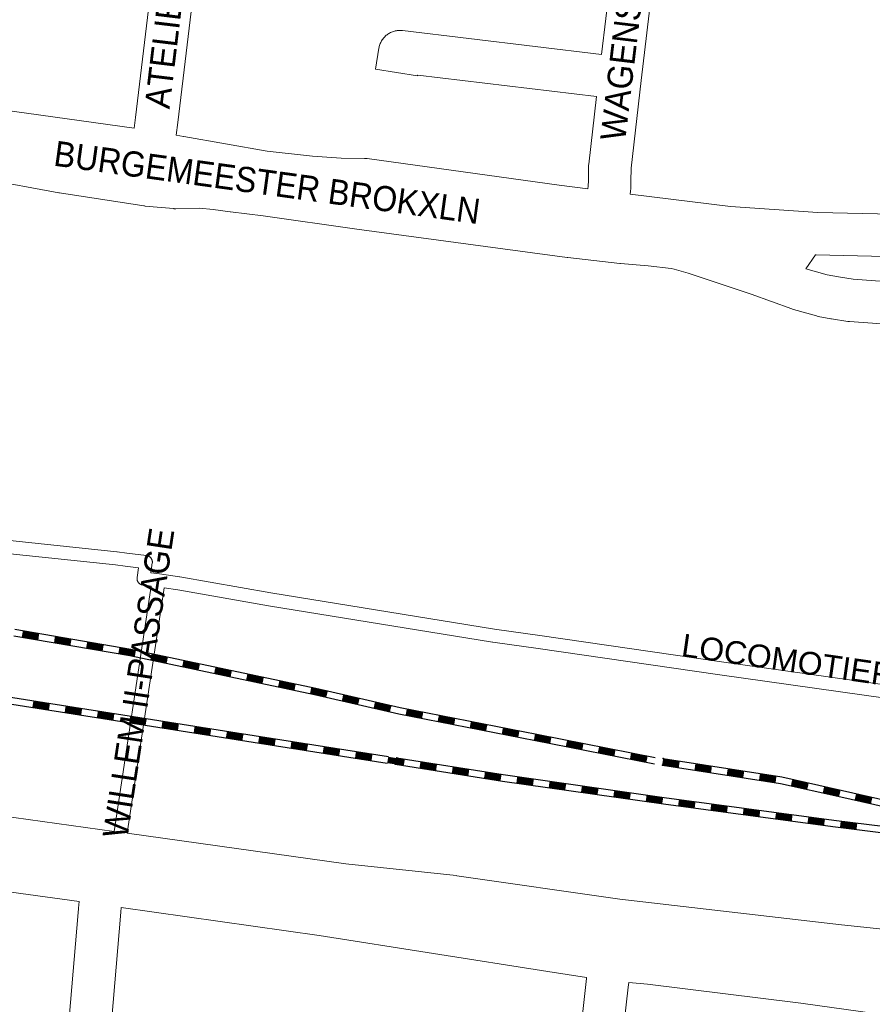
# Model space of a CAD drawing. Header units: metres. Extents: x 123819 to 142731, y 393440 to 405763.
# Tile 192 of 256: x 134143 to 134404, y 396775 to 397077. Entities that reach past the tile are written whole.
import ezdxf
from ezdxf.enums import TextEntityAlignment as Align

# ---------------------------------------------------------------- set-up
doc = ezdxf.new("R2010")
doc.units = ezdxf.units.M
doc.header["$MEASUREMENT"] = 0
for name, color, linetype, lineweight in [('gs-anno-wegen algemeen tekst', 7, 'Continuous', 0), ('gs-knt-aanvullende hoofdweg', 7, 'Continuous', 0), ('gs-knt-paden', 7, 'Continuous', 0), ('gs-knt-spoorlijn', 7, 'Continuous', 30), ('gs-knt-wegen algemeen', 7, 'Continuous', 0)]:
    doc.layers.add(name, color=color, linetype=linetype, lineweight=lineweight)
doc.styles.add('Style-Arial', font='arial.ttf')

msp = doc.modelspace()

# ---------------------------------------------------------------- linework, layer by layer
at = {"layer": 'gs-knt-aanvullende hoofdweg', "color": 7, "linetype": 'Continuous', "flags": 128}
for points in [[(133953.58, 396858.45), (133974.02, 396855.48), (134019.63, 396849.52), (134019.7, 396849.51), (134066.31, 396843), (134171.77, 396828.26)], [(134161.05, 396806.8), (134075.4, 396818.59), (134063.19, 396820.2), (134063.09, 396820.22), (134010.91, 396827.85), (133983.56, 396831.08), (133983.42, 396831.1), (133981.61, 396831.34)], [(134175.75, 396827.71), (134242.7, 396818.35), (134276.49, 396814.76), (134276.77, 396814.72), (134326.68, 396807.55), (134394.52, 396799.69), (134464.5, 396792.38), (134470.68, 396791.73), (134472.38, 396791.55), (134473.49, 396791.44)], [(134316.48, 396783.54), (134304.59, 396785.41), (134234.6, 396796.41), (134173.96, 396804.99)], [(134466.77, 396763.96), (134453.75, 396765.77), (134382.1, 396775.71), (134335.12, 396781.55), (134329.4, 396782.01)]]:
    msp.add_lwpolyline(points, dxfattribs=at)
at = {"layer": 'gs-knt-paden', "color": 7, "linetype": 'Continuous', "flags": 128}
for points in [[(134102.17, 396921.26), (134172.65, 396913.87), (134172.7, 396913.86), (134175.73, 396913.47), (134181.74, 396912.7), (134181.84, 396912.69), (134181.93, 396912.67), (134182.03, 396912.64), (134182.12, 396912.62), (134182.21, 396912.58), (134182.3, 396912.55), (134182.38, 396912.51), (134182.47, 396912.46), (134182.55, 396912.41), (134182.63, 396912.36), (134182.71, 396912.3), (134182.78, 396912.24), (134182.86, 396912.18), (134182.92, 396912.11), (134182.99, 396912.04), (134183.05, 396911.97), (134183.11, 396911.89), (134183.17, 396911.81), (134183.22, 396911.73), (134183.26, 396911.65), (134183.31, 396911.56), (134183.34, 396911.47), (134183.38, 396911.39), (134183.41, 396911.29), (134183.44, 396911.2), (134183.46, 396911.11), (134183.47, 396911.01), (134183.49, 396910.92), (134183.49, 396910.82), (134183.5, 396910.73), (134183.5, 396910.63), (134183.49, 396910.53), (134183.48, 396910.44), (134183.07, 396907.43), (134185.65, 396907.08), (134191.83, 396906.24), (134191.91, 396906.23), (134219.76, 396901.31), (134288.32, 396890.17), (134302.16, 396888.3), (134302.18, 396888.3), (134357.12, 396880.32), (134439.03, 396868.79)], [(134183.09, 396903.37), (134180.54, 396903.71), (134180.45, 396903.73), (134180.35, 396903.75), (134180.26, 396903.77), (134180.17, 396903.8), (134180.08, 396903.83), (134179.99, 396903.87), (134179.91, 396903.91), (134179.82, 396903.95), (134179.74, 396904), (134179.66, 396904.06), (134179.58, 396904.11), (134179.51, 396904.17), (134179.44, 396904.24), (134179.37, 396904.3), (134179.3, 396904.37), (134179.24, 396904.45), (134179.18, 396904.52), (134179.13, 396904.6), (134179.08, 396904.68), (134179.03, 396904.77), (134178.99, 396904.85), (134178.95, 396904.94), (134178.92, 396905.03), (134178.89, 396905.12), (134178.86, 396905.21), (134178.84, 396905.31), (134178.82, 396905.4), (134178.81, 396905.49), (134178.8, 396905.59), (134178.8, 396905.69), (134178.8, 396905.78), (134178.81, 396905.88), (134178.82, 396905.97), (134179.22, 396908.97), (134175.22, 396909.49), (134172.21, 396909.87), (134101.73, 396917.26)], [(134171.77, 396828.26), (134182.69, 396900.72), (134183.09, 396903.37)], [(134187.07, 396902.83), (134186.66, 396900.12), (134175.75, 396827.71)], [(134438.47, 396864.81), (134356.56, 396876.34), (134356.55, 396876.34), (134301.61, 396884.32), (134287.75, 396886.19), (134287.7, 396886.2), (134219.1, 396897.35), (134219.07, 396897.35), (134191.25, 396902.27), (134187.07, 396902.83)]]:
    msp.add_lwpolyline(points, dxfattribs=at)
at = {"layer": 'gs-knt-spoorlijn', "color": 7, "linetype": 'Continuous'}
for p, q in [((134143.59, 396887.92), (134148.51, 396887.08)), ((134143.62, 396888.12), (134148.55, 396887.28)), ((134143.65, 396888.32), (134148.58, 396887.47)), ((134143.69, 396888.51), (134148.62, 396887.67)), ((134143.72, 396888.71), (134148.65, 396887.87)), ((134143.76, 396888.91), (134148.68, 396888.06)), ((134143.79, 396889.11), (134148.72, 396888.26)), ((134143.82, 396889.3), (134148.75, 396888.46)), ((134143.86, 396889.5), (134148.78, 396888.66)), ((134153.51, 396886.63), (134158.44, 396885.79)), ((134153.54, 396886.83), (134158.47, 396885.98)), ((134153.58, 396887.02), (134158.51, 396886.18)), ((134153.61, 396887.22), (134158.54, 396886.38)), ((134153.65, 396887.42), (134158.57, 396886.57)), ((134153.68, 396887.61), (134158.61, 396886.77)), ((134153.71, 396887.81), (134158.64, 396886.97)), ((134153.44, 396886.24), (134158.37, 396885.39)), ((134153.48, 396886.43), (134158.41, 396885.59)), ((134163.3, 396884.55), (134168.23, 396883.7)), ((134163.33, 396884.74), (134168.26, 396883.9)), ((134163.37, 396884.94), (134168.3, 396884.1)), ((134163.4, 396885.14), (134168.33, 396884.29)), ((134163.43, 396885.34), (134168.36, 396884.49)), ((134163.47, 396885.53), (134168.4, 396884.69)), ((134163.5, 396885.73), (134168.43, 396884.89)), ((134163.54, 396885.93), (134168.46, 396885.08)), ((134163.57, 396886.12), (134168.5, 396885.28)), ((134173.29, 396883.65), (134178.22, 396882.8)), ((134173.32, 396883.84), (134178.25, 396883)), ((134173.36, 396884.04), (134178.29, 396883.2)), ((134173.39, 396884.24), (134178.32, 396883.4)), ((134173.43, 396884.44), (134178.35, 396883.59)), ((134173.16, 396882.86), (134178.08, 396882.02)), ((134173.19, 396883.06), (134178.12, 396882.21)), ((134173.22, 396883.25), (134178.15, 396882.41)), ((134173.26, 396883.45), (134178.19, 396882.61)), ((134182.94, 396880.93), (134187.83, 396879.9)), ((134182.98, 396881.13), (134187.87, 396880.1)), ((134183.02, 396881.33), (134187.91, 396880.29)), ((134183.06, 396881.52), (134187.95, 396880.49)), ((134183.1, 396881.72), (134187.99, 396880.69)), ((134183.14, 396881.91), (134188.03, 396880.88)), ((134183.18, 396882.11), (134188.08, 396881.08)), ((134183.22, 396882.3), (134188.12, 396881.27)), ((134183.27, 396882.5), (134188.16, 396881.47)), ((134192.72, 396878.87), (134197.61, 396877.84)), ((134192.76, 396879.07), (134197.65, 396878.04)), ((134192.8, 396879.26), (134197.7, 396878.23)), ((134192.84, 396879.46), (134197.74, 396878.43)), ((134192.89, 396879.65), (134197.78, 396878.62)), ((134192.93, 396879.85), (134197.82, 396878.82)), ((134192.97, 396880.05), (134197.86, 396879.01)), ((134193.01, 396880.24), (134197.9, 396879.21)), ((134193.05, 396880.44), (134197.94, 396879.41)), ((134202.67, 396877.59), (134207.56, 396876.56)), ((134202.71, 396877.78), (134207.6, 396876.75)), ((134202.75, 396877.98), (134207.64, 396876.95)), ((134202.79, 396878.18), (134207.69, 396877.14)), ((134202.84, 396878.37), (134207.73, 396877.34)), ((134202.5, 396876.81), (134207.4, 396875.77)), ((134202.55, 396877), (134207.44, 396875.97)), ((134202.59, 396877.2), (134207.48, 396876.16)), ((134202.63, 396877.39), (134207.52, 396876.36)), ((134212.29, 396874.74), (134217.18, 396873.71)), ((134212.33, 396874.94), (134217.22, 396873.9)), ((134212.37, 396875.13), (134217.26, 396874.1)), ((134212.41, 396875.33), (134217.31, 396874.29)), ((134212.45, 396875.52), (134217.35, 396874.49)), ((134212.5, 396875.72), (134217.39, 396874.68)), ((134212.54, 396875.91), (134217.43, 396874.88)), ((134212.58, 396876.11), (134217.47, 396875.08)), ((134212.62, 396876.31), (134217.51, 396875.27)), ((134222.07, 396872.67), (134226.97, 396871.64)), ((134222.11, 396872.87), (134227.01, 396871.84)), ((134222.16, 396873.06), (134227.05, 396872.03)), ((134222.2, 396873.26), (134227.09, 396872.23)), ((134222.24, 396873.46), (134227.13, 396872.42)), ((134222.28, 396873.65), (134227.17, 396872.62)), ((134222.32, 396873.85), (134227.21, 396872.81)), ((134222.36, 396874.04), (134227.25, 396873.01)), ((134222.4, 396874.24), (134227.3, 396873.21)), ((134232.07, 396871.6), (134236.95, 396870.5)), ((134232.12, 396871.8), (134236.99, 396870.69)), ((134232.16, 396871.99), (134237.04, 396870.89)), ((134232.2, 396872.19), (134237.08, 396871.08)), ((134231.85, 396870.63), (134236.73, 396869.52)), ((134231.89, 396870.82), (134236.77, 396869.72)), ((134231.94, 396871.02), (134236.81, 396869.91)), ((134231.98, 396871.21), (134236.86, 396870.11)), ((134232.03, 396871.41), (134236.9, 396870.3)), ((134241.65, 396868.61), (134246.52, 396867.5)), ((134241.69, 396868.8), (134246.57, 396867.69)), ((134241.73, 396869), (134246.61, 396867.89)), ((134241.78, 396869.19), (134246.65, 396868.08)), ((134241.82, 396869.39), (134246.7, 396868.28)), ((134241.87, 396869.58), (134246.74, 396868.47)), ((134241.91, 396869.78), (134246.79, 396868.67)), ((134241.96, 396869.97), (134246.83, 396868.86)), ((134146.84, 396866.45), (134151.78, 396865.67)), ((134146.87, 396866.64), (134151.81, 396865.87)), ((134146.9, 396866.84), (134151.84, 396866.06)), ((134146.93, 396867.04), (134151.87, 396866.26)), ((134146.96, 396867.24), (134151.9, 396866.46)), ((134146.99, 396867.43), (134151.93, 396866.66)), ((134147.02, 396867.63), (134151.96, 396866.85)), ((134147.06, 396867.83), (134151.99, 396867.05)), ((134147.09, 396868.03), (134152.03, 396867.25)), ((134156.84, 396865.68), (134161.78, 396864.91)), ((134156.87, 396865.88), (134161.81, 396865.1)), ((134156.9, 396866.08), (134161.84, 396865.3)), ((134156.93, 396866.28), (134161.87, 396865.5)), ((134156.97, 396866.47), (134161.9, 396865.7)), ((134241.6, 396868.41), (134246.48, 396867.3)), ((134251.35, 396866.2), (134256.23, 396865.09)), ((134251.4, 396866.39), (134256.27, 396865.28)), ((134251.44, 396866.59), (134256.32, 396865.48)), ((134251.49, 396866.78), (134256.36, 396865.67)), ((134251.53, 396866.98), (134256.4, 396865.87)), ((134251.57, 396867.17), (134256.45, 396866.06)), ((134251.62, 396867.37), (134256.49, 396866.26)), ((134251.66, 396867.56), (134256.54, 396866.45)), ((134251.71, 396867.76), (134256.58, 396866.65)), ((134261.45, 396865.61), (134266.36, 396864.65)), ((134156.72, 396864.89), (134161.66, 396864.12)), ((134156.75, 396865.09), (134161.69, 396864.31)), ((134156.78, 396865.29), (134161.72, 396864.51)), ((134156.81, 396865.49), (134161.75, 396864.71)), ((134166.59, 396863.34), (134171.53, 396862.56)), ((134166.63, 396863.54), (134171.57, 396862.76)), ((134166.66, 396863.73), (134171.6, 396862.96)), ((134166.69, 396863.93), (134171.63, 396863.15)), ((134166.72, 396864.13), (134171.66, 396863.35)), ((134166.75, 396864.33), (134171.69, 396863.55)), ((134166.78, 396864.52), (134171.72, 396863.75)), ((134166.81, 396864.72), (134171.75, 396863.94)), ((134166.84, 396864.92), (134171.78, 396864.14)), ((134176.6, 396862.57), (134181.54, 396861.8)), ((134176.63, 396862.77), (134181.57, 396862)), ((134176.66, 396862.97), (134181.6, 396862.19)), ((134176.69, 396863.17), (134181.63, 396862.39)), ((134176.72, 396863.36), (134181.66, 396862.59)), ((134261.14, 396864.04), (134266.05, 396863.08)), ((134261.18, 396864.24), (134266.09, 396863.28)), ((134261.22, 396864.43), (134266.12, 396863.47)), ((134261.26, 396864.63), (134266.16, 396863.67)), ((134261.29, 396864.82), (134266.2, 396863.86)), ((134261.33, 396865.02), (134266.24, 396864.06)), ((134261.37, 396865.22), (134266.28, 396864.26)), ((134261.41, 396865.41), (134266.32, 396864.45)), ((134271.03, 396862.51), (134275.94, 396861.55)), ((134271.07, 396862.71), (134275.98, 396861.75)), ((134271.11, 396862.9), (134276.02, 396861.94)), ((134271.15, 396863.1), (134276.05, 396862.14)), ((134271.19, 396863.3), (134276.09, 396862.34)), ((134271.22, 396863.49), (134276.13, 396862.53)), ((134271.26, 396863.69), (134276.17, 396862.73)), ((134176.47, 396861.78), (134181.41, 396861.01)), ((134176.5, 396861.98), (134181.44, 396861.2)), ((134176.54, 396862.18), (134181.47, 396861.4)), ((134176.57, 396862.38), (134181.51, 396861.6)), ((134186.35, 396860.23), (134191.29, 396859.45)), ((134186.38, 396860.43), (134191.32, 396859.65)), ((134186.41, 396860.63), (134191.35, 396859.85)), ((134186.45, 396860.82), (134191.38, 396860.05)), ((134186.48, 396861.02), (134191.42, 396860.24)), ((134186.51, 396861.22), (134191.45, 396860.44)), ((134186.54, 396861.42), (134191.48, 396860.64)), ((134186.57, 396861.61), (134191.51, 396860.84)), ((134186.6, 396861.81), (134191.54, 396861.03)), ((134196.39, 396859.66), (134201.33, 396858.89)), ((134196.42, 396859.86), (134201.36, 396859.08)), ((134196.45, 396860.06), (134201.39, 396859.28)), ((134196.48, 396860.26), (134201.42, 396859.48)), ((134270.95, 396862.12), (134275.86, 396861.16)), ((134270.99, 396862.32), (134275.9, 396861.36)), ((134280.77, 396860.2), (134285.68, 396859.24)), ((134280.81, 396860.4), (134285.71, 396859.44)), ((134280.85, 396860.59), (134285.75, 396859.63)), ((134280.88, 396860.79), (134285.79, 396859.83)), ((134280.92, 396860.98), (134285.83, 396860.02)), ((134280.96, 396861.18), (134285.87, 396860.22)), ((134281, 396861.38), (134285.91, 396860.42)), ((134281.04, 396861.57), (134285.94, 396860.61)), ((134281.08, 396861.77), (134285.98, 396860.81)), ((134290.85, 396859.65), (134295.76, 396858.69)), ((134290.89, 396859.85), (134295.8, 396858.89)), ((134196.23, 396858.68), (134201.17, 396857.9)), ((134196.26, 396858.87), (134201.2, 396858.1)), ((134196.29, 396859.07), (134201.23, 396858.29)), ((134196.32, 396859.27), (134201.26, 396858.49)), ((134196.35, 396859.47), (134201.29, 396858.69)), ((134206.11, 396857.12), (134211.05, 396856.35)), ((134206.14, 396857.32), (134211.08, 396856.54)), ((134206.17, 396857.52), (134211.11, 396856.74)), ((134206.2, 396857.71), (134211.14, 396856.94)), ((134206.23, 396857.91), (134211.17, 396857.14)), ((134206.26, 396858.11), (134211.2, 396857.33)), ((134206.3, 396858.31), (134211.23, 396857.53)), ((134206.33, 396858.51), (134211.27, 396857.73)), ((134206.36, 396858.7), (134211.3, 396857.93)), ((134216.14, 396856.56), (134221.08, 396855.78)), ((134216.17, 396856.75), (134221.11, 396855.98)), ((134216.2, 396856.95), (134221.14, 396856.18)), ((134216.24, 396857.15), (134221.18, 396856.38)), ((134290.58, 396858.28), (134295.49, 396857.32)), ((134290.62, 396858.48), (134295.53, 396857.51)), ((134290.66, 396858.67), (134295.57, 396857.71)), ((134290.7, 396858.87), (134295.6, 396857.91)), ((134290.74, 396859.06), (134295.64, 396858.1)), ((134290.77, 396859.26), (134295.68, 396858.3)), ((134290.81, 396859.46), (134295.72, 396858.5)), ((134300.44, 396856.55), (134305.34, 396855.6)), ((134300.47, 396856.75), (134305.38, 396855.79)), ((134300.51, 396856.95), (134305.42, 396855.99)), ((134300.55, 396857.14), (134305.46, 396856.18)), ((134300.59, 396857.34), (134305.5, 396856.38)), ((134300.63, 396857.54), (134305.53, 396856.58)), ((134300.67, 396857.73), (134305.57, 396856.77)), ((134300.7, 396857.93), (134305.61, 396856.97)), ((134215.99, 396855.57), (134220.93, 396854.8)), ((134216.02, 396855.77), (134220.96, 396854.99)), ((134216.05, 396855.96), (134220.99, 396855.19)), ((134216.08, 396856.16), (134221.02, 396855.39)), ((134216.11, 396856.36), (134221.05, 396855.59)), ((134225.87, 396854.02), (134230.81, 396853.25)), ((134225.9, 396854.22), (134230.84, 396853.45)), ((134225.93, 396854.42), (134230.87, 396853.65)), ((134225.96, 396854.62), (134230.9, 396853.84)), ((134225.99, 396854.81), (134230.93, 396854.04)), ((134226.02, 396855.01), (134230.96, 396854.24)), ((134226.05, 396855.21), (134230.99, 396854.44)), ((134226.08, 396855.41), (134231.02, 396854.63)), ((134226.12, 396855.6), (134231.06, 396854.83)), ((134235.9, 396853.47), (134240.84, 396852.69)), ((134235.93, 396853.66), (134240.87, 396852.89)), ((134235.96, 396853.86), (134240.9, 396853.09)), ((134236, 396854.06), (134240.94, 396853.29)), ((134300.4, 396856.36), (134305.3, 396855.4)), ((134310.21, 396854.44), (134315.12, 396853.48)), ((134310.25, 396854.64), (134315.16, 396853.68)), ((134310.29, 396854.83), (134315.19, 396853.87)), ((134310.33, 396855.03), (134315.23, 396854.07)), ((134310.36, 396855.22), (134315.27, 396854.27)), ((134310.4, 396855.42), (134315.31, 396854.46)), ((134310.44, 396855.62), (134315.35, 396854.66)), ((134310.48, 396855.81), (134315.39, 396854.85)), ((134310.52, 396856.01), (134315.43, 396855.05)), ((134320.22, 396853.5), (134325.12, 396852.54)), ((134320.26, 396853.7), (134325.16, 396852.74)), ((134320.29, 396853.89), (134325.2, 396852.93)), ((134320.33, 396854.09), (134325.24, 396853.13)), ((134235.75, 396852.48), (134240.69, 396851.71)), ((134235.78, 396852.68), (134240.72, 396851.9)), ((134235.81, 396852.87), (134240.75, 396852.1)), ((134235.84, 396853.07), (134240.78, 396852.3)), ((134235.87, 396853.27), (134240.81, 396852.5)), ((134245.63, 396850.93), (134250.57, 396850.16)), ((134245.66, 396851.13), (134250.6, 396850.36)), ((134245.69, 396851.33), (134250.63, 396850.56)), ((134245.72, 396851.53), (134250.66, 396850.76)), ((134245.75, 396851.73), (134250.69, 396850.95)), ((134245.78, 396851.92), (134250.72, 396851.15)), ((134245.81, 396852.12), (134250.75, 396851.35)), ((134245.84, 396852.32), (134250.78, 396851.55)), ((134245.88, 396852.52), (134250.82, 396851.74)), ((134255.69, 396850.58), (134260.63, 396849.8)), ((134255.72, 396850.77), (134260.66, 396850)), ((134255.76, 396850.97), (134260.7, 396850.2)), ((134320.03, 396852.52), (134324.93, 396851.56)), ((134320.06, 396852.72), (134324.97, 396851.76)), ((134320.1, 396852.91), (134325.01, 396851.95)), ((134320.14, 396853.11), (134325.05, 396852.15)), ((134320.18, 396853.31), (134325.09, 396852.35)), ((134329.84, 396850.6), (134334.75, 396849.64)), ((134329.88, 396850.8), (134334.78, 396849.84)), ((134329.92, 396850.99), (134334.82, 396850.03)), ((134329.95, 396851.19), (134334.86, 396850.23)), ((134329.99, 396851.39), (134334.9, 396850.43)), ((134330.03, 396851.58), (134334.94, 396850.62)), ((134330.07, 396851.78), (134334.98, 396850.82)), ((134330.11, 396851.98), (134335.01, 396851.02)), ((134330.15, 396852.17), (134335.05, 396851.21)), ((134255.51, 396849.39), (134260.45, 396848.62)), ((134255.54, 396849.59), (134260.48, 396848.82)), ((134255.57, 396849.79), (134260.51, 396849.01)), ((134255.6, 396849.98), (134260.54, 396849.21)), ((134255.63, 396850.18), (134260.57, 396849.41)), ((134255.66, 396850.38), (134260.6, 396849.61)), ((134265.39, 396847.85), (134270.33, 396847.07)), ((134265.42, 396848.04), (134270.36, 396847.27)), ((134265.45, 396848.24), (134270.39, 396847.47)), ((134265.48, 396848.44), (134270.42, 396847.67)), ((134265.51, 396848.64), (134270.45, 396847.86)), ((134265.54, 396848.83), (134270.48, 396848.06)), ((134265.57, 396849.03), (134270.51, 396848.26)), ((134265.6, 396849.23), (134270.54, 396848.46)), ((134265.64, 396849.43), (134270.58, 396848.65)), ((134275.45, 396847.49), (134280.39, 396846.72)), ((134275.48, 396847.68), (134280.42, 396846.91)), ((134275.52, 396847.88), (134280.46, 396847.11)), ((134339.7, 396848.76), (134344.64, 396848)), ((134339.73, 396848.96), (134344.67, 396848.19)), ((134339.76, 396849.15), (134344.7, 396848.39)), ((134339.79, 396849.35), (134344.73, 396848.59)), ((134339.82, 396849.55), (134344.76, 396848.79)), ((134339.85, 396849.75), (134344.79, 396848.98)), ((134339.88, 396849.94), (134344.82, 396849.18)), ((134339.91, 396850.14), (134344.85, 396849.38)), ((134339.94, 396850.34), (134344.88, 396849.58)), ((134349.61, 396847.43), (134354.56, 396846.67)), ((134349.64, 396847.63), (134354.59, 396846.87)), ((134349.67, 396847.83), (134354.62, 396847.07)), ((134349.7, 396848.03), (134354.65, 396847.27)), ((134349.74, 396848.22), (134354.68, 396847.46)), ((134349.77, 396848.42), (134354.71, 396847.66)), ((134349.8, 396848.62), (134354.74, 396847.86)), ((134349.83, 396848.82), (134354.77, 396848.06)), ((134275.27, 396846.3), (134280.21, 396845.53)), ((134275.3, 396846.5), (134280.24, 396845.73)), ((134275.33, 396846.7), (134280.27, 396845.92)), ((134275.36, 396846.89), (134280.3, 396846.12)), ((134275.39, 396847.09), (134280.33, 396846.32)), ((134275.42, 396847.29), (134280.36, 396846.52)), ((134285.15, 396844.76), (134290.09, 396843.99)), ((134285.18, 396844.96), (134290.12, 396844.18)), ((134285.21, 396845.15), (134290.15, 396844.38)), ((134285.24, 396845.35), (134290.18, 396844.58)), ((134285.27, 396845.55), (134290.21, 396844.78)), ((134285.3, 396845.75), (134290.24, 396844.97)), ((134285.33, 396845.94), (134290.27, 396845.17)), ((134285.36, 396846.14), (134290.3, 396845.37)), ((134285.4, 396846.34), (134290.34, 396845.57)), ((134295.22, 396844.46), (134300.17, 396843.76)), ((134295.25, 396844.66), (134300.2, 396843.96)), ((134295.27, 396844.86), (134300.22, 396844.16)), ((134349.58, 396847.24), (134354.52, 396846.47)), ((134359.47, 396845.71), (134364.41, 396844.95)), ((134359.5, 396845.91), (134364.44, 396845.15)), ((134359.53, 396846.11), (134364.47, 396845.35)), ((134359.56, 396846.31), (134364.5, 396845.55)), ((134359.59, 396846.5), (134364.53, 396845.74)), ((134359.62, 396846.7), (134364.56, 396845.94)), ((134359.65, 396846.9), (134364.59, 396846.14)), ((134359.68, 396847.1), (134364.62, 396846.34)), ((134359.71, 396847.3), (134364.65, 396846.53)), ((134369.41, 396844.59), (134374.35, 396843.83)), ((134369.44, 396844.79), (134374.38, 396844.02)), ((134369.47, 396844.98), (134374.41, 396844.22)), ((134369.5, 396845.18), (134374.44, 396844.42)), ((134369.53, 396845.38), (134374.47, 396844.62)), ((134369.56, 396845.58), (134374.51, 396844.82)), ((134369.59, 396845.77), (134374.54, 396845.01)), ((134295.05, 396843.27), (134300, 396842.57)), ((134295.08, 396843.47), (134300.03, 396842.77)), ((134295.11, 396843.67), (134300.06, 396842.97)), ((134295.13, 396843.87), (134300.08, 396843.17)), ((134295.16, 396844.07), (134300.11, 396843.36)), ((134295.19, 396844.26), (134300.14, 396843.56)), ((134304.95, 396841.87), (134309.9, 396841.17)), ((134304.98, 396842.07), (134309.93, 396841.37)), ((134305.01, 396842.27), (134309.96, 396841.57)), ((134305.03, 396842.47), (134309.99, 396841.76)), ((134305.06, 396842.66), (134310.01, 396841.96)), ((134305.09, 396842.86), (134310.04, 396842.16)), ((134305.12, 396843.06), (134310.07, 396842.36)), ((134305.15, 396843.26), (134310.1, 396842.56)), ((134305.17, 396843.46), (134310.13, 396842.75)), ((134314.99, 396841.46), (134319.94, 396840.76)), ((134315.02, 396841.66), (134319.97, 396840.96)), ((134315.05, 396841.85), (134320, 396841.15)), ((134315.08, 396842.05), (134320.03, 396841.35)), ((134369.35, 396844.19), (134374.29, 396843.43)), ((134369.38, 396844.39), (134374.32, 396843.63)), ((134379.14, 396842.46), (134384.02, 396841.36)), ((134379.18, 396842.65), (134384.06, 396841.56)), ((134379.22, 396842.85), (134384.1, 396841.75)), ((134379.27, 396843.04), (134384.15, 396841.95)), ((134379.31, 396843.24), (134384.19, 396842.14)), ((134379.36, 396843.43), (134384.23, 396842.34)), ((134379.4, 396843.63), (134384.28, 396842.53)), ((134379.44, 396843.82), (134384.32, 396842.73)), ((134379.49, 396844.02), (134384.37, 396842.92)), ((134389.16, 396841.44), (134394.04, 396840.34)), ((134389.2, 396841.63), (134394.08, 396840.53)), ((134389.24, 396841.83), (134394.12, 396840.73)), ((134314.85, 396840.47), (134319.8, 396839.77)), ((134314.88, 396840.67), (134319.83, 396839.97)), ((134314.91, 396840.86), (134319.86, 396840.16)), ((134314.94, 396841.06), (134319.89, 396840.36)), ((134314.96, 396841.26), (134319.91, 396840.56)), ((134324.75, 396839.07), (134329.7, 396838.36)), ((134324.78, 396839.26), (134329.73, 396838.56)), ((134324.81, 396839.46), (134329.76, 396838.76)), ((134324.84, 396839.66), (134329.79, 396838.96)), ((134324.86, 396839.86), (134329.82, 396839.16)), ((134324.89, 396840.06), (134329.84, 396839.35)), ((134324.92, 396840.25), (134329.87, 396839.55)), ((134324.95, 396840.45), (134329.9, 396839.75)), ((134324.98, 396840.65), (134329.93, 396839.95)), ((134334.77, 396838.46), (134339.72, 396837.75)), ((134334.79, 396838.65), (134339.74, 396837.95)), ((134334.82, 396838.85), (134339.77, 396838.15)), ((134334.85, 396839.05), (134339.8, 396838.35)), ((134334.88, 396839.25), (134339.83, 396838.55)), ((134388.89, 396840.26), (134393.77, 396839.17)), ((134388.94, 396840.46), (134393.82, 396839.36)), ((134388.98, 396840.65), (134393.86, 396839.56)), ((134389.03, 396840.85), (134393.9, 396839.75)), ((134389.07, 396841.05), (134393.95, 396839.95)), ((134389.11, 396841.24), (134393.99, 396840.14)), ((134398.74, 396838.46), (134403.61, 396837.36)), ((134398.78, 396838.65), (134403.66, 396837.55)), ((134398.82, 396838.85), (134403.7, 396837.75)), ((134398.87, 396839.04), (134403.75, 396837.94)), ((134398.91, 396839.24), (134403.79, 396838.14)), ((134398.96, 396839.43), (134403.83, 396838.33)), ((134399, 396839.63), (134403.88, 396838.53)), ((134334.65, 396837.66), (134339.6, 396836.96)), ((134334.68, 396837.86), (134339.63, 396837.16)), ((134334.71, 396838.06), (134339.66, 396837.36)), ((134334.74, 396838.26), (134339.69, 396837.56)), ((134344.57, 396836.29), (134349.52, 396835.63)), ((134344.59, 396836.49), (134349.55, 396835.83)), ((134344.62, 396836.69), (134349.57, 396836.03)), ((134344.65, 396836.89), (134349.6, 396836.22)), ((134344.67, 396837.09), (134349.63, 396836.42)), ((134344.7, 396837.29), (134349.65, 396836.62)), ((134344.73, 396837.48), (134349.68, 396836.82)), ((134344.75, 396837.68), (134349.71, 396837.02)), ((134344.78, 396837.88), (134349.73, 396837.22)), ((134354.56, 396835.56), (134359.51, 396834.9)), ((134354.58, 396835.76), (134359.54, 396835.1)), ((134354.61, 396835.96), (134359.57, 396835.29)), ((134354.64, 396836.16), (134359.59, 396835.49)), ((134354.66, 396836.35), (134359.62, 396835.69)), ((134354.69, 396836.55), (134359.65, 396835.89)), ((134398.65, 396838.07), (134403.53, 396836.97)), ((134398.69, 396838.26), (134403.57, 396837.16)), ((134354.48, 396834.97), (134359.43, 396834.3)), ((134354.5, 396835.16), (134359.46, 396834.5)), ((134354.53, 396835.36), (134359.49, 396834.7)), ((134364.39, 396833.64), (134369.34, 396832.97)), ((134364.42, 396833.84), (134369.37, 396833.17)), ((134364.44, 396834.03), (134369.4, 396833.37)), ((134364.47, 396834.23), (134369.42, 396833.57)), ((134364.49, 396834.43), (134369.45, 396833.77)), ((134364.52, 396834.63), (134369.48, 396833.97)), ((134364.55, 396834.83), (134369.5, 396834.16)), ((134364.57, 396835.03), (134369.53, 396834.36)), ((134364.6, 396835.22), (134369.56, 396834.56)), ((134374.33, 396832.51), (134379.28, 396831.84)), ((134374.35, 396832.71), (134379.31, 396832.04)), ((134374.38, 396832.9), (134379.34, 396832.24)), ((134374.41, 396833.1), (134379.36, 396832.44)), ((134374.43, 396833.3), (134379.39, 396832.64)), ((134374.46, 396833.5), (134379.42, 396832.84)), ((134374.49, 396833.7), (134379.44, 396833.03)), ((134374.51, 396833.9), (134379.47, 396833.23)), ((134384.4, 396832.37), (134389.35, 396831.71)), ((134384.42, 396832.57), (134389.38, 396831.9)), ((134374.3, 396832.31), (134379.26, 396831.65)), ((134384.21, 396830.98), (134389.17, 396830.32)), ((134384.24, 396831.18), (134389.19, 396830.52)), ((134384.26, 396831.38), (134389.22, 396830.71)), ((134384.29, 396831.58), (134389.25, 396830.91)), ((134384.32, 396831.78), (134389.27, 396831.11)), ((134384.34, 396831.97), (134389.3, 396831.31)), ((134384.37, 396832.17), (134389.33, 396831.51)), ((134394.13, 396829.68), (134399.1, 396829.07)), ((134394.16, 396829.88), (134399.12, 396829.27)), ((134394.18, 396830.07), (134399.15, 396829.46)), ((134394.21, 396830.27), (134399.17, 396829.66)), ((134394.23, 396830.47), (134399.2, 396829.86)), ((134394.26, 396830.67), (134399.22, 396830.06)), ((134394.28, 396830.87), (134399.24, 396830.26)), ((134394.31, 396831.07), (134399.27, 396830.46)), ((134394.33, 396831.27), (134399.29, 396830.66))]:
    msp.add_line(p, q, dxfattribs=at)
at = {"layer": 'gs-knt-spoorlijn', "color": 7, "linetype": 'Continuous', "flags": 128}
for points in [[(134141.36, 396890.14), (134176.94, 396884.05), (134196.83, 396879.85), (134233.53, 396872.1), (134259.35, 396866.23), (134301.2, 396858.05), (134337.45, 396850.96)], [(134141.12, 396888.15), (134176.57, 396882.08), (134196.42, 396877.9), (134233.1, 396870.15), (134258.94, 396864.28), (134300.82, 396856.08), (134337.22, 396848.97)], [(134058.15, 396881.39), (134062.32, 396880.81), (134124.39, 396871.81), (134216.58, 396857.31), (134255.85, 396851.17)], [(134057.67, 396879.44), (134062.04, 396878.83), (134124.09, 396869.83), (134216.27, 396855.33), (134255.38, 396849.22)], [(134258.32, 396850.78), (134290.96, 396845.68), (134340.27, 396838.7), (134392.15, 396831.75), (134423.86, 396827.85), (134456.63, 396825.22)], [(134339.92, 396850.56), (134376.24, 396844.96), (134394.81, 396840.79), (134431.4, 396832.52), (134446.36, 396828.81), (134474.59, 396823.78)], [(134257.85, 396848.83), (134290.67, 396843.7), (134339.99, 396836.72), (134391.9, 396829.76), (134423.66, 396825.86), (134456.15, 396823.26)], [(134339.69, 396848.57), (134375.87, 396843), (134394.37, 396838.84), (134430.94, 396830.58), (134445.95, 396826.86), (134474.24, 396821.81)]]:
    msp.add_lwpolyline(points, dxfattribs=at)
at = {"layer": 'gs-knt-spoorlijn', "color": 7, "linetype": 'Continuous'}
for p in [(134258.32, 396850.78), (134339.92, 396850.56), (134257.85, 396848.83), (134339.69, 396848.57)]:
    msp.add_point(p, dxfattribs=at)
at = {"layer": 'gs-knt-wegen algemeen', "color": 7, "linetype": 'Continuous', "flags": 128}
for points in [[(134177.95, 397043.55), (134178.34, 397046.8), (134186.64, 397115.72)], [(134199.56, 397114.17), (134191.27, 397045.25), (134190.8, 397041.34)], [(134337.93, 397097.68), (134333.16, 397058.1), (134330.1, 397031.33), (134330.03, 397027.3), (134329.99, 397025.08), (134329.98, 397024.79), (134329.96, 397024.51), (134329.92, 397024.22), (134329.79, 397023.35)], [(134083.32, 397056.64), (134177.95, 397043.55)], [(134190.8, 397041.34), (134192.99, 397041), (134193.12, 397040.98), (134218.68, 397036.45), (134232.57, 397034.98), (134241.31, 397034.39), (134248.47, 397034.28), (134248.73, 397034.27), (134249, 397034.25), (134249.27, 397034.22), (134308.05, 397026.03), (134316.86, 397024.94)], [(134412.44, 396983.2), (134396.94, 396984.32), (134396.69, 396984.34), (134396.44, 396984.38), (134391.49, 396985.13), (134391.22, 396985.17), (134387.39, 396985.92), (134387.13, 396985.98), (134386.87, 396986.05), (134379.79, 396988.04), (134379.55, 396988.11), (134379.32, 396988.19), (134366.84, 396992.75), (134347.53, 396999.16), (134343.33, 397000.33), (134342.35, 397000.55), (134335.31, 397001.4), (134326.86, 397002.09), (134326.66, 397002.11), (134310.7, 397003.9), (134310.56, 397003.92), (134246.12, 397012.6), (134246.07, 397012.61), (134217.42, 397016.69), (134207.42, 397017.88), (134207.28, 397017.89), (134202.16, 397018.62), (134197.93, 397019.04), (134190.72, 397018.87), (134190.61, 397018.87), (134190.53, 397018.87), (134190.4, 397018.87), (134190.29, 397018.87), (134190.21, 397018.88), (134190.08, 397018.89), (134189.97, 397018.9), (134181.26, 397019.7), (134181.07, 397019.72), (134180.88, 397019.75), (134155.04, 397023.69), (134154.84, 397023.73), (134131.58, 397028)], [(134329.79, 397023.35), (134360.57, 397019.56), (134387.26, 397017.75), (134437.55, 397016.61), (134480.75, 397018.34), (134494.21, 397020.25), (134500.11, 397021.2)], [(134505.91, 397008.95), (134496.22, 397007.39), (134496.1, 397007.37), (134482.25, 397005.4), (134482.04, 397005.37), (134481.82, 397005.35), (134481.6, 397005.34), (134437.87, 397003.59), (134437.67, 397003.58), (134437.46, 397003.58), (134386.82, 397004.74), (134386.53, 397004.75), (134383.57, 397000.5), (134390.14, 396998.65), (134393.58, 396997.98), (134398.14, 396997.29), (134413.26, 396996.2), (134418.09, 396996.03), (134472.55, 396997.42), (134504.61, 397000.22)], [(134158.02, 396771.16), (134160.77, 396803.47), (134160.87, 396804.63), (134160.88, 396804.79), (134161.05, 396806.8)], [(134173.96, 396804.99), (134173.84, 396803.53), (134164.96, 396699.05)], [(134315.08, 396771.37), (134316.45, 396783.28), (134316.48, 396783.54)], [(134329.4, 396782.01), (134329.25, 396780.63)], [(134329.25, 396780.63), (134327.27, 396763.45), (134325.67, 396749.46), (134321.71, 396711.58), (134321.71, 396711.55), (134316.37, 396662.84), (134316.33, 396662.56), (134316.28, 396662.29), (134316.23, 396662.02), (134316.15, 396661.75), (134316.07, 396661.49), (134315.73, 396660.45)]]:
    msp.add_lwpolyline(points, dxfattribs=at)
msp.add_lwpolyline([(134316.86, 397024.94), (134316.98, 397025.73), (134317.01, 397027.53), (134317.09, 397031.87), (134317.1, 397032.18), (134317.13, 397032.49), (134319.49, 397053.17), (134264.75, 397059.73), (134264.73, 397059.6, -0.370771), (134264.72, 397059.59), (134251.87, 397061.62, -0.370774), (134251.87, 397061.63), (134252.87, 397067.96), (134252.92, 397068.27), (134252.99, 397068.57), (134253.08, 397068.87), (134253.18, 397069.17), (134253.29, 397069.46), (134253.42, 397069.74), (134253.56, 397070.02), (134253.71, 397070.29), (134253.88, 397070.55), (134254.06, 397070.81), (134254.25, 397071.06), (134254.45, 397071.29), (134254.67, 397071.52), (134254.89, 397071.74), (134255.13, 397071.94), (134255.37, 397072.14), (134255.62, 397072.32), (134255.88, 397072.49), (134256.15, 397072.65), (134256.43, 397072.79), (134256.71, 397072.92), (134257, 397073.04), (134257.3, 397073.14), (134257.6, 397073.23), (134257.9, 397073.3), (134258.21, 397073.36), (134258.51, 397073.41), (134258.83, 397073.44), (134259.14, 397073.45), (134259.45, 397073.45), (134259.76, 397073.44), (134260.07, 397073.41), (134321.01, 397066.1), (134325.01, 397099.24)], format="xyb", dxfattribs=at)

# ---------------------------------------------------------------- texts
at = {"layer": 'gs-anno-wegen algemeen tekst', "color": 7, "style": 'Style-Arial', "width": 0.909091}
for s, rotation, p in [('ATELIERSTR', 83.1397, (134188.52, 397079.62)), ('WAGENSTR', 83.1621, (134327.81, 397067.87)), ('BURGEMEESTER BROKXLN', 352.1564, (134218.65, 397026.93)), ('WILLEM II-PASSAGE', 81.3189, (134179.25, 396873.7))]:
    msp.add_text(s, height=7.7, rotation=rotation, dxfattribs=at).set_placement(p, align=Align.MIDDLE_CENTER)
at = {"layer": 'gs-anno-wegen algemeen tekst', "color": 7, "insert": (134346.19, 396888.86), "char_height": 7, "width": 127.5, "attachment_point": 1, "rotation": 351.7757, "line_spacing_factor": 0.6, "style": 'Style-Arial'}
msp.add_mtext('LOCOMOTIEFBOULEVARD\\P', dxfattribs=at)

doc.saveas('drawing.dxf')
